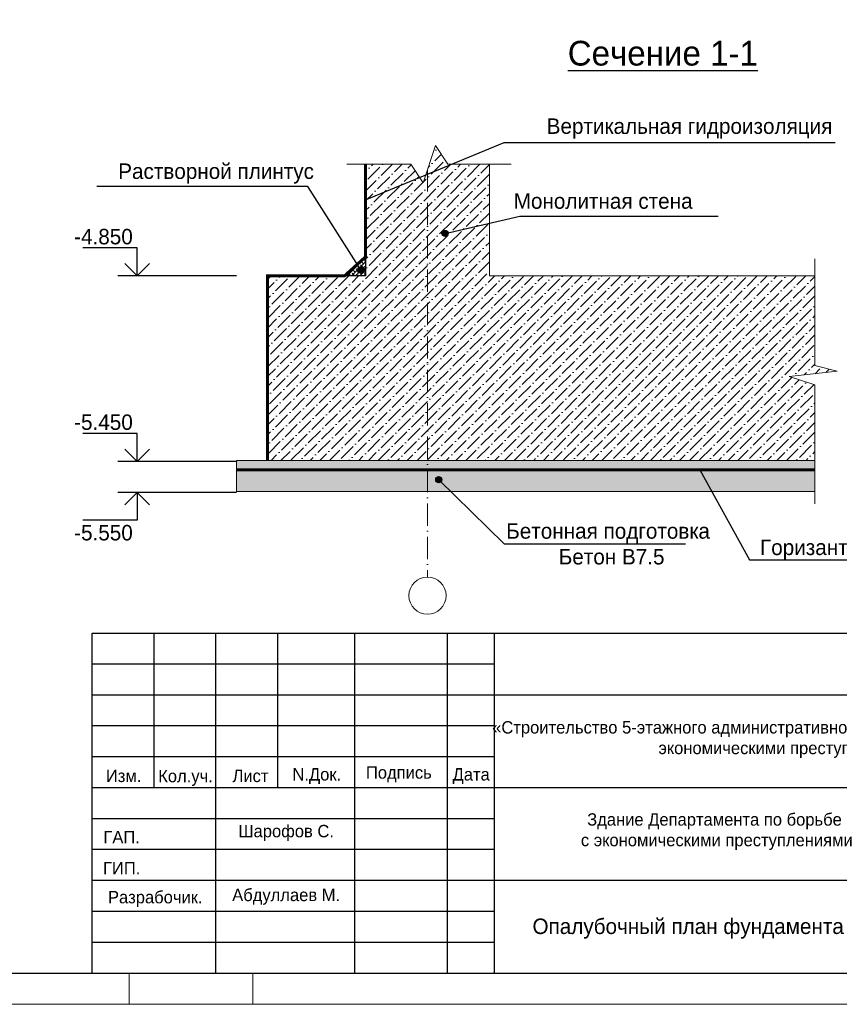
# Model space of a CAD drawing. Header units: millimetres. Extents: x -33345 to 4712671, y -3392 to 121473.
# Tile 27 of 256: x 305318 to 318564, y 44501 to 60420. Entities that reach past the tile are written whole.
import ezdxf

# ---------------------------------------------------------------- set-up
doc = ezdxf.new("R2010")
doc.units = ezdxf.units.MM
doc.linetypes.add('ACAD_ISO02W100', pattern=[15, 12, -3])
doc.linetypes.add('ACAD_ISO10W100', pattern=[18, 12, -3, 0, -3])
for name, color, linetype, lineweight in [('.', 7, 'Continuous', 15), ('Lina', 7, 'Continuous', 20), ('Текст', 7, 'Continuous', 20)]:
    doc.layers.add(name, color=color, linetype=linetype, lineweight=lineweight)
doc.layers.add('Text', color=250, linetype='Continuous')
doc.layers.add('Маркировка', color=7, linetype='Continuous')
doc.styles.add('X-U-RW-01$0$StyleROMANS', font='GOTHIC.TTF')

# ---------------------------------------------------------------- blocks, each defined once
blk = doc.blocks.new('awe4tD')
at = {"layer": 'Lina', "ltscale": 10}
for points in [[(-44239015, 22734378), (-44314815, 22734378), (-44314815, 22776378), (-44239015, 22776378)], [(-44255415, 22734378), (-44257415, 22734378), (-44257415, 22734878), (-44255415, 22734878)]]:
    blk.add_lwpolyline(points, close=True, dxfattribs=at)
at = {"layer": 'Lina', "lineweight": 30, "ltscale": 10}
blk.add_lwpolyline([(-44239515, 22734878), (-44312815, 22734878), (-44312815, 22775878), (-44239515, 22775878)], close=True, dxfattribs=at)
blk = doc.blocks.new('medgor')
at = {"ltscale": 25}
for p, q in [((-44011134, 22929075), (-44011134, 22934575)), ((-44010134, 22932075), (-44010134, 22934575)), ((-44009134, 22929075), (-44009134, 22934575)), ((-44008134, 22932075), (-44008134, 22934575)), ((-44006889, 22929075), (-44006889, 22934575)), ((-44005389, 22929075), (-44005389, 22934575)), ((-44004634, 22929075), (-44004634, 22934575)), ((-44004634, 22934075), (-44011134, 22934075)), ((-43992634, 22933575), (-44011134, 22933575)), ((-44004634, 22933075), (-44011134, 22933075)), ((-44004634, 22932575), (-44011134, 22932575)), ((-43992634, 22932075), (-44011134, 22932075)), ((-44004634, 22931575), (-44011134, 22931575)), ((-44004634, 22931075), (-44011134, 22931075)), ((-43992634, 22930575), (-44011134, 22930575)), ((-44004634, 22930075), (-44011134, 22930075)), ((-44004634, 22929575), (-44011134, 22929575))]:
    blk.add_line(p, q, dxfattribs=at)
blk.add_lwpolyline([(-44011134, 22934575), (-43992634, 22934575), (-43992634, 22929075), (-44011134, 22929075)], close=True, dxfattribs=at)
at = {"layer": 'Текст', "char_height": 200, "attachment_point": 8, "style": 'X-U-RW-01$0$StyleROMANS'}
for s, insert, width in [('\\pxqc;«Строительство 5-этажного административного здания Управления Департамента по борьбе с экономическими преступлениями города Ташкента»', (-43998711, 22932559), 11910.39), ('Изм.', (-44010625, 22932165), 748.42), ('Лист', (-44008575, 22932165), 748.42), ('Подпись', (-44006177, 22932165), 748.42), ('Кол.уч.', (-44009625, 22932105), 748.42), ('N.Док.', (-44007503, 22932135), 748.42), ('Дата', (-44005008, 22932135), 748.42), ('Здание Департамента по борьбе\\P с экономическими преступлениями', (-44001076, 22931070), 11910.39), ('Шарофов С.', (-44007998, 22931215), 2029.72), ('ГАП.', (-44010657, 22931178), 748.42), ('ГИП.', (-44010657, 22930678), 748.42), ('Разрабочик.', (-44010114, 22930147), 748.42), ('Абдуллаев М.', (-44007998, 22930183), 2180.46)]:
    blk.add_mtext(s, dxfattribs=dict(at, insert=insert, width=width))

msp = doc.modelspace()

# ---------------------------------------------------------------- hatches: boundary and pattern name
at = {"layer": '.', "ltscale": 10}
h = msp.add_hatch(dxfattribs=at)
h.set_pattern_fill('ANSI38', color=256, scale=15)
h.set_pattern_definition([(45, (23653.537, 4849.647), (-33.6759605, 33.6759605), []), (135, (23653.537, 4849.647), (-101.027881, 33.6759605), [119.0625, -71.4375])])
h.paths.add_polyline_path([(310908.28, 56586.312), (310568.495, 56278.405), (310908.28, 56278.405)])
at = {"lineweight": 15}
h = msp.add_hatch(dxfattribs=at)
h.set_pattern_fill('ANSI36', color=256, scale=35)
h.set_pattern_definition([(45, (-20891396.03, -9418887.91), (58.9329308, 216.0874129), [277.8125, -55.5625, 0, -55.5625])])
h.paths.add_polyline_path([(312236.472, 58085.04), (312036.472, 58385.04), (311908.28, 58000.464), (311908.28, 53294.24), (318170.265, 53294.24), (318170.265, 54519.146), (317752.593, 54652.209), (318531.046, 54735.784), (318170.265, 54830.197), (318170.265, 56278.405), (312908.28, 56278.405), (312908.28, 58085.04)])
h.paths.add_polyline_path([(310908.28, 58085.04), (310908.28, 56278.405), (309322.853, 56278.405), (309322.853, 53294.24), (311908.28, 53294.24), (311908.28, 58000.464), (311836.472, 57785.04), (311636.472, 58085.04)])
h = msp.add_hatch(color=256, dxfattribs=at)
h.dxf.hatch_style = 1
h.set_gradient(color1=(0, 76, 153), color2=(0, 82, 163), one_color=1, tint=0.32)
edge = h.paths.add_edge_path()
edge.add_arc((312192.248, 56964.523), 50, 0, 360)
h = msp.add_hatch(color=256, dxfattribs=at)
h.dxf.hatch_style = 1
h.set_gradient(color1=(0, 76, 153), color2=(0, 82, 163), one_color=1, tint=0.32)
edge = h.paths.add_edge_path()
edge.add_arc((310828.752, 56373.937), 50, 0, 360)
at = {"lineweight": 15, "ltscale": 5}
h = msp.add_hatch(dxfattribs=at)
h.set_pattern_fill('AR-CONC', color=256, scale=2)
h.set_pattern_definition([(50, (-20917690.9, -9379687.68), (364.369338, -31.878171), [38.1, -419.1]), (355, (-20917690.9, -9379687.7), (-70.486843, 382.1136905), [30.48, -335.2811683]), (100.4514447, (-20917660.54, -9379690.34), (293.882494, 350.235504), [32.3800176, -356.180489]), (46.1842, (-20917690.9, -9379586.1), (542.158082, -84.084656), [57.15, -628.65]), (96.6355576, (-20917645.7, -9379593.1), (474.808268, 494.852249), [48.570046, -534.271216]), (351.1841512, (-20917690.9, -9379586.1), (474.808268, 494.852249), [45.719934, -502.919464]), (21, (-20917640.1, -9379611.48), (303.2287825, -204.5303964), [38.1, -419.1]), (326, (-20917640.1, -9379611.5), (123.6040567, 368.375932), [30.48, -335.28]), (71.451445, (-20917614.84, -9379628.53), (426.8328386, 163.845538), [32.3800176, -356.179875]), (37.5, (-20917690.9, -9379687.68), (6.1772065, 169.11007775), [0, -331.216, 0, -340.36, 0, -336.55]), (7.5, (-20917690.9, -9379687.68), (133.639325, 200.3611496), [0, -194.056, 0, -323.596, 0, -128.27]), (327.5, (-20917804.19, -9379687.68), (271.1811903, -11.457488), [0, -127, 0, -396.24, 0, -525.78]), (317.5, (-20917855, -9379687.68), (296.2583628, 50.852982), [0, -165.1, 0, -263.144, 0, -373.38])])
h.paths.add_polyline_path([(312408.28, 53294.24), (308822.853, 53294.24), (308822.853, 52794.24), (312408.28, 52794.24)])
h.paths.add_polyline_path([(313888.526, 53294.24), (312408.28, 53294.24), (312408.28, 52794.24), (314049.909, 52794.24)])
h.paths.add_polyline_path([(314381.877, 53294.24), (313888.526, 53294.24), (314049.909, 52794.24), (314340.613, 52794.24)])
h.paths.add_polyline_path([(318170.265, 52794.24), (318170.265, 53294.24), (314381.877, 53294.24), (314340.613, 52794.24)])
at = {"lineweight": 15}
h = msp.add_hatch(color=256, dxfattribs=at)
h.dxf.hatch_style = 1
h.set_gradient(color1=(0, 76, 153), color2=(0, 82, 163), one_color=1, tint=0.32)
edge = h.paths.add_edge_path()
edge.add_arc((312090.674, 52982.089), 50, 0, 360)

# ---------------------------------------------------------------- linework, layer by layer
at = {"linetype": 'ACAD_ISO10W100', "lineweight": 9, "ltscale": 30}
msp.add_line((311908.28, 58000.464), (311908.28, 51408.6), dxfattribs=at)
at = {"color": 0, "ltscale": 5}
for p, q in [((307216.195, 56729.986), (306338.544, 56729.986)), ((308820.997, 56278.405), (306904.645, 56278.405)), ((308820.997, 53278.405), (306904.645, 53278.405)), ((308820.997, 52778.405), (306904.645, 52778.405))]:
    msp.add_line(p, q, dxfattribs=at)
at = {"color": 0, "linetype": 'Continuous', "lineweight": 25}
for p, q in [((307216.195, 56278.405), (307216.195, 56729.986)), ((307216.195, 56278.405), (307016.195, 56478.405)), ((307416.195, 56478.405), (307216.195, 56278.405)), ((307216.195, 53729.986), (306338.544, 53729.986)), ((307216.195, 53278.405), (307216.195, 53729.986)), ((307216.195, 53278.405), (307016.195, 53478.405)), ((307416.195, 53478.405), (307216.195, 53278.405)), ((307216.195, 52778.405), (307016.195, 52578.405)), ((307216.195, 52778.405), (307216.195, 52326.824)), ((307416.195, 52578.405), (307216.195, 52778.405)), ((307216.195, 52326.824), (306338.544, 52326.824))]:
    msp.add_line(p, q, dxfattribs=at)
at = {"lineweight": 15, "ltscale": 5}
for p, q in [((318170.265, 56553.923), (318170.265, 54830.197)), ((309322.853, 56278.405), (310908.28, 56278.405)), ((312908.28, 56278.405), (318170.265, 56278.405)), ((318170.265, 54830.197), (318531.046, 54735.784)), ((318531.046, 54735.784), (317752.593, 54652.209)), ((317752.593, 54652.209), (318170.265, 54519.146)), ((318170.265, 54519.146), (318170.265, 52593.053)), ((308822.853, 53294.24), (318170.265, 53294.24)), ((308822.853, 53294.24), (308822.853, 52794.24)), ((308822.853, 52794.24), (318170.265, 52794.24))]:
    msp.add_line(p, q, dxfattribs=at)
at = {"color": 154}
for points in [[(310908.28, 57505.185), (313146.362, 58436.067), (318499.201, 58436.067)], [(310828.752, 56373.937), (309973.235, 57723.051), (306566.963, 57723.051)], [(312192.248, 56964.523), (313401.664, 57241.07), (316604.443, 57241.07)]]:
    msp.add_lwpolyline(points, dxfattribs=at)
at = {"lineweight": 15}
for points in [[(310604.75, 58085.04), (311636.472, 58085.04), (311836.472, 57785.04), (312036.472, 58385.04), (312236.472, 58085.04), (313259.946, 58085.04)], [(310908.28, 56278.405), (310908.28, 58085.04)], [(312908.28, 56278.405), (312908.28, 58085.04)], [(309322.853, 53294.24), (309322.853, 56278.405)]]:
    msp.add_lwpolyline(points, dxfattribs=at)
at = {"color": 5, "lineweight": 15, "const_width": 50}
msp.add_lwpolyline([(309322.853, 53294.24), (309322.853, 56278.405), (310568.495, 56278.405), (310908.28, 56586.312), (310908.28, 58085.04)], dxfattribs=at)
at = {"color": 1, "lineweight": 30}
msp.add_lwpolyline([(310568.495, 56278.405), (310908.28, 56586.312), (310908.28, 56278.405), (310568.495, 56278.405)], dxfattribs=at)
at = {"color": 1, "linetype": 'ACAD_ISO02W100', "lineweight": 15, "ltscale": 30, "const_width": 50}
msp.add_lwpolyline([(308822.853, 53144.24), (318170.265, 53144.24)], dxfattribs=at)
at = {"lineweight": 9}
msp.add_circle((311908.28, 51108.6), 300, dxfattribs=at)
at = {"layer": 'Text', "color": 154}
for points in [[(316311.464, 53144.24), (317111.814, 51685.238), (322858.907, 51685.238)], [(312090.674, 52982.089), (313149.158, 51944.185), (316079.197, 51944.185)]]:
    msp.add_lwpolyline(points, dxfattribs=at)
for centre in [(312192.248, 56964.523), (310828.752, 56373.937), (312090.674, 52982.089)]:
    msp.add_circle(centre, 50, dxfattribs=at)

# ---------------------------------------------------------------- block references
for name, p in [('awe4tD', (44564503.28, -22689876.566)), ('medgor', (44317622.514, -22884073.497))]:
    msp.add_blockref(name, p)

# ---------------------------------------------------------------- texts
at = {"style": 'X-U-RW-01$0$StyleROMANS'}
for s, insert, char_height, width, attachment_point in [('\\pi459.54;{\\LСечение 1-1}', (313715.202, 60078.462), 400, 17728.76474, 1), ('Вертикальная гидроизоляция ', (313834.191, 58824.398), 250, 5342.21148, 1), ('Растворной плинтус', (310073.294, 58095.519), 250, 5342.21148, 3), ('Монолитная стена', (313301.605, 57613.537), 250, 5342.21148, 1), ('\\pxi0.64795;Бетонная подготовка \\P\\pi4.04305;Бетон В7.5 ', (313018.379, 52279.059), 250, 6079.1673, 1), (' Горизантальная гидроизоляция ', (317189.282, 52014.324), 250, 6079.1673, 1)]:
    msp.add_mtext(s, dxfattribs=dict(at, insert=insert, char_height=char_height, width=width, attachment_point=attachment_point))
at = {"color": 0, "ltscale": 5, "char_height": 250, "style": 'X-U-RW-01$0$StyleROMANS'}
for s, insert, attachment_point in [('-4.850', (307145.709, 57038.36), 3), ('-5.450', (307145.709, 54038.36), 3), ('-5.550', (307145.709, 51997.798), 9)]:
    msp.add_mtext(s, dxfattribs=dict(at, insert=insert, attachment_point=attachment_point))
at = {"layer": 'Маркировка', "insert": (316563.25, 45724.974), "char_height": 250, "width": 6846.97491, "attachment_point": 5, "line_spacing_factor": 0.9, "style": 'X-U-RW-01$0$StyleROMANS'}
msp.add_mtext('Опалубочный план фундамента ФП-1', dxfattribs=at)

doc.saveas('drawing.dxf')
